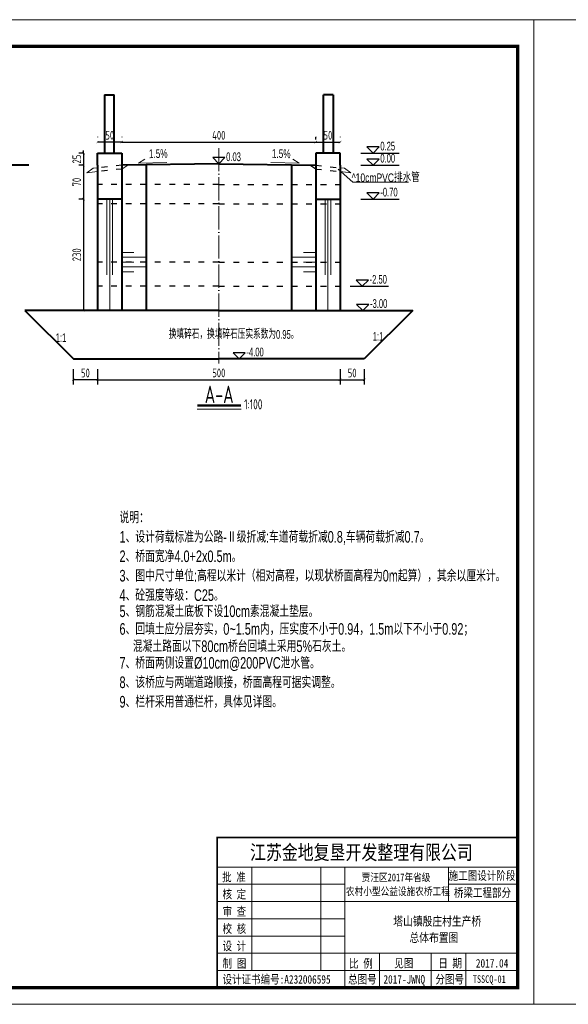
# Model space of a CAD drawing. Header units: inches. Extents: x 97745 to 142261, y 62673 to 100665.
# Tile 119 of 148: x 129707 to 130839, y 89655 to 91688. Entities that reach past the tile are written whole.
import ezdxf
from ezdxf.enums import TextEntityAlignment as Align

# ---------------------------------------------------------------- set-up
doc = ezdxf.new("R2010")
doc.units = ezdxf.units.IN
doc.header["$MEASUREMENT"] = 0
for name, pattern in [('ACAD_ISO03W100', [30, 12, -18]), ('ACAD_ISO04W100', [30, 24, -3, 0, -3]), ('DASHED', [0.75, 0.5, -0.25])]:
    doc.linetypes.add(name, pattern=pattern)
doc.layers.get('0').update_dxf_attribs({"lineweight": 15})
for name, color, linetype, lineweight in [('00、2粗实线', 1, 'Continuous', 40), ('00、4细实线', 4, 'Continuous', 18), ('00、5虚线', 2, 'DASHED', 18), ('BM1', 7, 'Continuous', 15), ('中心线', 3, 'ACAD_ISO04W100', 18), ('文字', 7, 'Continuous', 20), ('栏杆', 5, 'Continuous', 40), ('符号', 9, 'Continuous', 20), ('细线', 7, 'Continuous', 25), ('虚线', 2, 'ACAD_ISO03W100', 25)]:
    doc.layers.add(name, color=color, linetype=linetype, lineweight=lineweight)
for name, color, linetype in [('1', 7, 'Continuous'), ('dim', 4, 'Continuous'), ('断面标高标注', 3, 'Continuous')]:
    doc.layers.add(name, color=color, linetype=linetype)
doc.styles.add('03、he-e', font='hztxt_e.shx', dxfattribs={"width": 0.65, "bigfont": 'hztxt.shx'})
doc.styles.add('hz-e', font='hztxt_e.shx', dxfattribs={"width": 0.8, "height": 330, "bigfont": 'hztxt.shx'})
doc.styles.add('HZE', font='hztxt_e.shx', dxfattribs={"width": 0.75, "bigfont": 'hztxt.shx'})
doc.styles.add('HZTXT', font='tssdeng.shx', dxfattribs={"width": 0.75, "bigfont": 'hztxt.shx'})
doc.styles.get("Standard").update_dxf_attribs({"font": 'hztxt_e.shx', "width": 0.7, "bigfont": 'hztxt.shx'})
doc.styles.add('三级钢', font='tssdeng.shx', dxfattribs={"width": 0.7, "height": 30, "bigfont": 'hztxt.shx'})
doc.styles.add('图框', font='SIMFANG.TTF', dxfattribs={"width": 0.8, "height": 4})
doc.dimstyles.new('3', dxfattribs={"dimtxt": 25, "dimasz": 12, "dimexe": 10, "dimexo": 30, "dimgap": 5, "dimtad": 1, "dimdec": 0, "dimzin": 0, "dimdsep": 46, "dimtxsty": 'HZTXT', "dimblk": 'ARCHTICK', "dimcen": 0, "dimclrt": 7, "dimazin": 2, "dimtfac": 1, "dimtdec": 0, "dimtix": 1, "dimtmove": 2, "dimatfit": 3, "dimfxl": 250, "dimtolj": 1, "dimtzin": 0, "dimarcsym": 0})

# ---------------------------------------------------------------- blocks, each defined once
blk = doc.blocks.new('_ArchTick')
at = {"color": 0, "linetype": 'ByBlock', "const_width": 0.15}
blk.add_lwpolyline([(-0.5, -0.5), (0.5, 0.5)], dxfattribs=at)
blk = doc.blocks.new('*D1384')
at = {"color": 0, "lineweight": -2}
for p, q in [((129838.1, 91317.4), (129829.1, 91317.4)), ((129839.1, 91317.4), (129839.1, 91087.4)), ((129838.1, 91087.4), (129829.1, 91087.4))]:
    blk.add_line(p, q, dxfattribs=at)
at = {"color": 0, "lineweight": -2, "xscale": 5, "yscale": 5, "zscale": 5}
for p, rotation in [((129839.1, 91317.4), 90), ((129839.1, 91087.4), 270)]:
    blk.add_blockref('_ArchTick', p, dxfattribs=dict(at, rotation=rotation))
at = {"color": 7, "insert": (129825.1, 91202.4), "char_height": 18, "attachment_point": 5, "rotation": 90, "style": 'HZTXT'}
blk.add_mtext('\\A1;230', dxfattribs=at)
blk = doc.blocks.new('*D1385')
at = {"color": 0, "lineweight": -2}
for p, q in [((130318.1, 91445.6), (130318.1, 91445.1)), ((130368.1, 91445.6), (130368.1, 91445.1)), ((130318.1, 91435.1), (130368.1, 91435.1))]:
    blk.add_line(p, q, dxfattribs=at)
at = {"color": 0, "lineweight": -2, "xscale": 5, "yscale": 5, "zscale": 5, "rotation": 180}
blk.add_blockref('_ArchTick', (130318.1, 91435.1), dxfattribs=at)
at = {"color": 0, "lineweight": -2, "xscale": 5, "yscale": 5, "zscale": 5}
blk.add_blockref('_ArchTick', (130368.1, 91435.1), dxfattribs=at)
at = {"color": 7, "insert": (130343.1, 91449.1), "char_height": 18, "attachment_point": 5, "style": 'HZTXT'}
blk.add_mtext('\\A1;50', dxfattribs=at)
blk = doc.blocks.new('*D1386')
at = {"color": 0, "lineweight": -2}
for p, q in [((129838.1, 91387.4), (129829.1, 91387.4)), ((129839.1, 91387.4), (129839.1, 91317.4)), ((129838.1, 91317.4), (129829.1, 91317.4))]:
    blk.add_line(p, q, dxfattribs=at)
at = {"color": 0, "lineweight": -2, "xscale": 5, "yscale": 5, "zscale": 5}
for p, rotation in [((129839.1, 91387.4), 90), ((129839.1, 91317.4), 270)]:
    blk.add_blockref('_ArchTick', p, dxfattribs=dict(at, rotation=rotation))
at = {"color": 7, "insert": (129825.1, 91352.4), "char_height": 18, "attachment_point": 5, "rotation": 90, "style": 'HZTXT'}
blk.add_mtext('\\A1;70', dxfattribs=at)
blk = doc.blocks.new('*D1415')
at = {"color": 0, "lineweight": -2}
for p, q in [((129868.1, 90961.3), (129868.1, 90934.6)), ((130368.1, 90961.3), (130368.1, 90934.6)), ((129868.1, 90944.6), (130368.1, 90944.6))]:
    blk.add_line(p, q, dxfattribs=at)
at = {"color": 0, "lineweight": -2, "xscale": 5, "yscale": 5, "zscale": 5, "rotation": 180}
blk.add_blockref('_ArchTick', (129868.1, 90944.6), dxfattribs=at)
at = {"color": 0, "lineweight": -2, "xscale": 5, "yscale": 5, "zscale": 5}
blk.add_blockref('_ArchTick', (130368.1, 90944.6), dxfattribs=at)
at = {"color": 7, "insert": (130118.1, 90958.6), "char_height": 18, "attachment_point": 5, "style": 'HZTXT'}
blk.add_mtext('\\A1;500', dxfattribs=at)
blk = doc.blocks.new('*D1416')
at = {"color": 0, "lineweight": -2}
for p, q in [((129918.1, 91445.6), (129918.1, 91445.1)), ((130318.1, 91440.6), (130318.1, 91445.1)), ((129918.1, 91435.1), (130318.1, 91435.1))]:
    blk.add_line(p, q, dxfattribs=at)
at = {"color": 0, "lineweight": -2, "xscale": 5, "yscale": 5, "zscale": 5, "rotation": 180}
blk.add_blockref('_ArchTick', (129918.1, 91435.1), dxfattribs=at)
at = {"color": 0, "lineweight": -2, "xscale": 5, "yscale": 5, "zscale": 5}
blk.add_blockref('_ArchTick', (130318.1, 91435.1), dxfattribs=at)
at = {"color": 7, "insert": (130118.1, 91449.1), "char_height": 18, "attachment_point": 5, "style": 'HZTXT'}
blk.add_mtext('\\A1;400', dxfattribs=at)
blk = doc.blocks.new('*D1417')
at = {"color": 0, "lineweight": -2}
for p, q in [((129868.1, 91445.6), (129868.1, 91445.1)), ((129918.1, 91445.6), (129918.1, 91445.1)), ((129918.1, 91435.1), (129868.1, 91435.1))]:
    blk.add_line(p, q, dxfattribs=at)
at = {"color": 0, "lineweight": -2, "xscale": 5, "yscale": 5, "zscale": 5, "rotation": 180}
blk.add_blockref('_ArchTick', (129868.1, 91435.1), dxfattribs=at)
at = {"color": 0, "lineweight": -2, "xscale": 5, "yscale": 5, "zscale": 5}
blk.add_blockref('_ArchTick', (129918.1, 91435.1), dxfattribs=at)
at = {"color": 7, "insert": (129893.1, 91449.1), "char_height": 18, "attachment_point": 5, "style": 'HZTXT'}
blk.add_mtext('\\A1;50', dxfattribs=at)
blk = doc.blocks.new('*D1503')
at = {"color": 0, "lineweight": -2}
for p, q in [((129839.1, 91412.4), (129839.1, 91417.4)), ((129838.1, 91412.4), (129829.1, 91412.4)), ((129839.1, 91412.4), (129839.1, 91387.4)), ((129838.1, 91387.4), (129829.1, 91387.4)), ((129839.1, 91387.4), (129839.1, 91382.4))]:
    blk.add_line(p, q, dxfattribs=at)
at = {"color": 0, "lineweight": -2, "xscale": 5, "yscale": 5, "zscale": 5}
for p, rotation in [((129839.1, 91412.4), 270), ((129839.1, 91387.4), 90)]:
    blk.add_blockref('_ArchTick', p, dxfattribs=dict(at, rotation=rotation))
at = {"color": 7, "insert": (129825.1, 91399.9), "char_height": 18, "attachment_point": 5, "rotation": 90, "style": 'HZTXT'}
blk.add_mtext('\\A1;25', dxfattribs=at)
blk = doc.blocks.new('*D1477')
at = {"color": 0, "lineweight": -2}
for p, q in [((129818, 90966.1), (129818, 90934.4)), ((129868.1, 90966.1), (129868.1, 90934.4)), ((129868.1, 90944.4), (129818, 90944.4))]:
    blk.add_line(p, q, dxfattribs=at)
at = {"color": 0, "lineweight": -2, "xscale": 5, "yscale": 5, "zscale": 5, "rotation": 180}
blk.add_blockref('_ArchTick', (129818, 90944.4), dxfattribs=at)
at = {"color": 0, "lineweight": -2, "xscale": 5, "yscale": 5, "zscale": 5}
blk.add_blockref('_ArchTick', (129868.1, 90944.4), dxfattribs=at)
at = {"color": 7, "insert": (129843, 90958.4), "char_height": 18, "attachment_point": 5, "style": 'HZTXT'}
blk.add_mtext('\\A1;50', dxfattribs=at)
blk = doc.blocks.new('*D1478')
at = {"color": 0, "lineweight": -2}
for p, q in [((130368.1, 90966.1), (130368.1, 90934.4)), ((130418.2, 90966.1), (130418.2, 90934.4)), ((130368.1, 90944.4), (130418.2, 90944.4))]:
    blk.add_line(p, q, dxfattribs=at)
at = {"color": 0, "lineweight": -2, "xscale": 5, "yscale": 5, "zscale": 5, "rotation": 180}
blk.add_blockref('_ArchTick', (130368.1, 90944.4), dxfattribs=at)
at = {"color": 0, "lineweight": -2, "xscale": 5, "yscale": 5, "zscale": 5}
blk.add_blockref('_ArchTick', (130418.2, 90944.4), dxfattribs=at)
at = {"color": 7, "insert": (130393.1, 90958.4), "char_height": 18, "attachment_point": 5, "style": 'HZTXT'}
blk.add_mtext('\\A1;50', dxfattribs=at)

msp = doc.modelspace()

# ---------------------------------------------------------------- linework, layer by layer
for p, q in [((129965.31, 91399.739), (129952.129, 91391.662)), ((130270.885, 91399.739), (130284.065, 91391.662)), ((129952.129, 91391.662), (130011.068, 91393.205)), ((130284.065, 91391.662), (130225.127, 91393.205)), ((130363.949, 91379.117), (130394.474, 91352.207)), ((130394.474, 91352.207), (130509.643, 91352.207))]:
    msp.add_line(p, q)
at = {"ltscale": 5}
msp.add_line((130164.482, 90883.75), (130073.756, 90883.75), dxfattribs=at)
at = {"layer": '00、2粗实线', "ltscale": 2}
for p, q in [((129868.097, 91387.374), (129868.097, 91412.374)), ((129868.097, 91412.374), (129918.097, 91412.374)), ((129918.097, 91412.374), (129918.097, 91387.374)), ((130368.097, 91412.374), (130318.097, 91412.374)), ((130318.097, 91412.374), (130318.097, 91387.374)), ((130368.097, 91387.374), (130368.097, 91412.374)), ((129726.209, 91387.38), (129558.293, 91387.38)), ((129868.097, 91387.374), (129868.097, 91087.374)), ((130118.097, 91390.374), (129918.097, 91387.374)), ((129918.097, 91387.374), (129918.097, 91087.374)), ((129968.097, 91387.374), (129968.097, 91087.374)), ((130118.097, 91390.374), (130318.097, 91387.374)), ((130268.097, 91387.374), (130268.097, 91087.374)), ((130318.097, 91387.374), (130318.097, 91087.374)), ((130368.097, 91387.374), (130368.097, 91087.374)), ((129918.097, 91317.374), (129868.097, 91317.374)), ((130318.097, 91317.374), (130368.097, 91317.374)), ((129718.096, 91087.374), (129818.097, 90987.372)), ((129868.097, 91087.374), (129718.096, 91087.374)), ((130118.097, 91087.374), (129868.097, 91087.374)), ((130118.097, 91087.374), (130368.097, 91087.374)), ((130368.097, 91087.374), (130518.099, 91087.374)), ((130518.099, 91087.374), (130418.097, 90987.372)), ((129818.097, 90987.372), (130118.201, 90987.372)), ((130418.097, 90987.372), (130117.994, 90987.372))]:
    msp.add_line(p, q, dxfattribs=at)
at = {"layer": '00、4细实线', "ltscale": 2}
for p, q in [((129845.932, 91371.753), (129859.112, 91381.097)), ((129868.097, 91382.053), (129859.112, 91381.097)), ((130368.097, 91382.053), (130377.083, 91381.097)), ((130390.263, 91371.753), (130377.083, 91381.097)), ((129868.095, 91374.108), (129845.932, 91371.753)), ((130368.099, 91374.108), (130390.263, 91371.753))]:
    msp.add_line(p, q, dxfattribs=at)
at = {"layer": '00、4细实线'}
for p, q in [((129887.332, 91317.374), (129887.332, 91161.232)), ((129893.097, 91317.374), (129893.097, 91087.374)), ((129898.863, 91317.374), (129898.863, 91161.232)), ((130337.332, 91317.374), (130337.332, 91161.232)), ((130343.097, 91317.374), (130343.097, 91087.374)), ((130348.863, 91317.374), (130348.863, 91161.232))]:
    msp.add_line(p, q, dxfattribs=at)
at = {"layer": '00、5虚线', "ltscale": 50}
msp.add_line((129918.097, 91379.422), (129930.453, 91387.374), dxfattribs=at)
at = {"layer": 'BM1', "color": 0, "linetype": 'Continuous'}
for p, q in [((130114.885, 89999.726), (130734.241, 89999.726)), ((130114.885, 89999.726), (130114.885, 89689.539)), ((130114.885, 89689.539), (130114.885, 89999.726)), ((130114.885, 89938.705), (130734.241, 89938.705)), ((130186.075, 89725.134), (130186.075, 89938.705)), ((130328.456, 89938.705), (130328.456, 89725.134)), ((130378.289, 89938.705), (130378.289, 89689.539)), ((130591.86, 89867.515), (130591.86, 89938.705)), ((130114.885, 89903.11), (130378.289, 89903.11)), ((130591.86, 89903.11), (130734.241, 89903.11)), ((130114.885, 89867.515), (130734.241, 89867.515)), ((130114.885, 89831.92), (130378.289, 89831.92)), ((130114.885, 89796.325), (130378.289, 89796.325)), ((130114.885, 89760.729), (130734.241, 89760.729)), ((130449.48, 89760.729), (130449.48, 89689.539)), ((130556.265, 89760.729), (130556.265, 89689.539)), ((130627.456, 89760.729), (130627.456, 89725.134)), ((130627.456, 89689.539), (130627.456, 89760.729)), ((130114.885, 89725.134), (130734.241, 89725.134))]:
    msp.add_line(p, q, dxfattribs=at)
at = {"layer": 'BM1', "const_width": 0.677}
for points in [[(127895.041, 91687.356), (130768.096, 91687.356), (130768.096, 89655.685), (127895.041, 89655.685), (127895.041, 91687.356)], [(130768.096, 91687.356), (133641.15, 91687.356), (133641.15, 89655.685), (130768.096, 89655.685), (130768.096, 91687.356)]]:
    msp.add_lwpolyline(points, dxfattribs=at)
at = {"layer": 'BM1'}
for points in [[(127895.041, 91687.356), (130768.096, 91687.356), (130768.096, 89655.685), (127895.041, 89655.685)], [(130768.096, 91687.356), (133641.15, 91687.356), (133641.15, 89655.685), (130768.096, 89655.685)]]:
    msp.add_lwpolyline(points, close=True, dxfattribs=at)
at = {"layer": 'BM1', "color": 0, "linetype": 'Continuous', "const_width": 6.771}
msp.add_lwpolyline([(128008.697, 89689.539), (128008.697, 91632.98), (130734.241, 91632.98), (130734.241, 89689.539)], close=True, dxfattribs=at)
at = {"layer": 'BM1', "color": 0, "linetype": 'Continuous', "const_width": 3.56}
msp.add_lwpolyline([(130734.241, 89999.726), (130114.885, 89999.726), (130114.885, 89689.539)], dxfattribs=at)
at = {"layer": 'dim'}
for p, q in [((130410.916, 91412.374), (130490.097, 91412.374)), ((130410.916, 91387.374), (130490.097, 91387.374)), ((130410.916, 91317.374), (130490.097, 91317.374))]:
    msp.add_line(p, q, dxfattribs=at)
for points in [[(130423.518, 91424.972), (130436.116, 91412.374), (130448.714, 91424.972)], [(130423.518, 91399.972), (130436.116, 91387.374), (130448.714, 91399.972)], [(130423.518, 91329.972), (130436.116, 91317.374), (130448.714, 91329.972)]]:
    msp.add_lwpolyline(points, close=True, dxfattribs=at)
at = {"layer": '中心线', "ltscale": 2}
msp.add_line((130118.097, 91422.852), (130118.201, 90978.308), dxfattribs=at)
at = {"layer": '断面标高标注'}
for p, q in [((130092.942, 91390.373), (130161.259, 91390.373)), ((130388.772, 91137.374), (130467.952, 91137.374)), ((130389.677, 91087.374), (130468.858, 91087.374))]:
    msp.add_line(p, q, dxfattribs=at)
for points in [[(130105.544, 91402.971), (130118.142, 91390.373), (130130.74, 91402.971)], [(130401.373, 91149.972), (130413.972, 91137.374), (130426.57, 91149.972)], [(130402.279, 91099.972), (130414.877, 91087.374), (130427.475, 91099.972)], [(130147.388, 90999.97), (130159.986, 90987.372), (130172.584, 90999.97)]]:
    msp.add_lwpolyline(points, close=True, dxfattribs=at)
at = {"layer": '栏杆'}
for p, q in [((129882.365, 91532.374), (129882.365, 91412.374)), ((129882.365, 91532.374), (129902.365, 91532.374)), ((129902.365, 91412.374), (129902.365, 91532.374)), ((130333.829, 91412.374), (130333.829, 91532.374)), ((130353.829, 91532.374), (130333.829, 91532.374)), ((130353.829, 91532.374), (130353.829, 91412.374))]:
    msp.add_line(p, q, dxfattribs=at)
at = {"layer": '符号'}
for p, q in [((129918.097, 91197.374), (129968.097, 91197.373)), ((129918.098, 91207.374), (129943.098, 91207.373)), ((130318.097, 91197.374), (130268.097, 91197.373)), ((130318.097, 91207.374), (130293.097, 91207.373)), ((129918.097, 91187.374), (129943.097, 91187.373)), ((129918.097, 91177.374), (129968.097, 91177.373)), ((130318.097, 91177.374), (130268.097, 91177.373)), ((130318.097, 91187.374), (130293.097, 91187.373)), ((129918.097, 91167.374), (129943.097, 91167.373)), ((130318.098, 91167.374), (130293.098, 91167.373))]:
    msp.add_line(p, q, dxfattribs=at)
at = {"layer": '细线', "ltscale": 5, "const_width": 4.8}
msp.add_lwpolyline([(130073.756, 90891.586), (130163.993, 90891.586)], dxfattribs=at)
at = {"layer": '虚线'}
for p, q in [((129918.097, 91379.422), (129868.095, 91374.108)), ((129918.097, 91387.374), (129868.097, 91382.053)), ((130318.097, 91379.422), (130305.741, 91387.374)), ((130318.097, 91387.374), (130368.097, 91382.053)), ((130318.097, 91379.422), (130368.099, 91374.108)), ((130118.097, 91347.374), (129868.097, 91347.374)), ((130118.097, 91347.374), (130368.097, 91347.374)), ((130118.097, 91307.374), (129868.097, 91307.374)), ((130118.097, 91307.374), (130368.097, 91307.374)), ((130118.097, 91187.374), (129868.097, 91187.374)), ((130118.097, 91187.374), (130368.097, 91187.374)), ((130118.097, 91137.374), (129868.097, 91137.374)), ((130118.097, 91137.374), (130368.097, 91137.374))]:
    msp.add_line(p, q, dxfattribs=at)

# ---------------------------------------------------------------- texts
at = {"ltscale": 5, "style": '三级钢', "width": 0.7}
msp.add_text('A-A', height=36, dxfattribs=at).set_placement((130118.875, 90896.223), align=Align.CENTER)
msp.add_text('1:100', height=21, dxfattribs=at).set_placement((130170.282, 90883.326))
at = {"style": 'hz-e', "width": 0.7}
for s, p in [('说明：', (129913.276, 90648.282)), ('1、设计荷载标准为公路-Ⅱ级折减:车道荷载折减0.8,车辆荷载折减0.7。', (129913.276, 90608.202)), ('2、桥面宽净4.0+2x0.5m。', (129913.276, 90568.122)), ('3、图中尺寸单位:高程以米计（相对高程，以现状桥面高程为0m起算），其余以厘米计。', (129913.276, 90528.042)), ('4、砼强度等级：C25。', (129913.276, 90487.962)), ('5、钢筋混凝土底板下设10cm素混凝土垫层。', (129913.276, 90454.681)), ('6、回填土应分层夯实，0~1.5m内，压实度不小于0.94，1.5m以下不小于0.92；', (129913.276, 90418.135)), ('混凝土路面以下80cm桥台回填土采用5%%%石灰土。', (129940.911, 90382.472)), ('7、桥面两侧设置%%C10cm@200PVC泄水管。', (129913.276, 90348.074)), ('8、该桥应与两端道路顺接，桥面高程可据实调整。', (129913.276, 90307.994)), ('9、栏杆采用普通栏杆，具体见详图。', (129913.276, 90267.914))]:
    msp.add_text(s, height=24, dxfattribs=at).set_placement(p)
at = {"layer": '1', "color": 7, "linetype": 'Continuous', "style": '图框', "width": 0.8}
for s, height, p in [('江苏金地复垦开发整理有限公司 ', 30.0739, (130182.47, 89954.009)), ('批 准', 17.5431, (130124.852, 89909.136)), ('贾汪区2017年省级', 15.9483, (130412.63, 89909.362)), ('核 定', 17.5431, (130125.748, 89873.725)), ('农村小型公益设施农桥工程', 15.94828, (130380.314, 89880.51)), ('审 查', 17.5431, (130125.748, 89838.129)), ('校 核', 17.5431, (130125.748, 89802.534)), ('设 计', 17.5431, (130125.748, 89766.939)), ('制 图', 17.5431, (130125.979, 89730.851)), ('比 例', 17.5431, (130386.968, 89730.663)), ('见图', 17.5431, (130479.956, 89731.287)), ('日 期', 17.5431, (130570.688, 89731.287)), ('2017.04', 17.5431, (130648.284, 89731.287)), ('设计证书编号:A232006595 ', 17.54311, (130125.759, 89698.024)), ('总图号', 17.5431, (130384.663, 89698.127)), ('2017-JWNQ', 17.5431, (130457.625, 89698.127)), ('分图号', 17.5431, (130564.79, 89698.127))]:
    msp.add_text(s, height=height, dxfattribs=at).set_placement(p)
at = {"layer": '1', "color": 7, "linetype": 'Continuous', "char_height": 17.5431, "width": 145.71151, "attachment_point": 5, "style": '图框'}
for s, insert in [('施工图设计阶段', (130660.932, 89919.869)), ('桥梁工程部分', (130661.961, 89884.597))]:
    msp.add_mtext(s, dxfattribs=dict(at, insert=insert))
at = {"layer": 'BM1', "color": 0, "linetype": 'Continuous', "style": '图框', "width": 0.8}
msp.add_text('TSSCQ-01', height=15.5746, dxfattribs=at).set_placement((130642.058, 89699.632))
at = {"layer": 'dim', "color": 3, "style": '03、he-e', "width": 0.65}
for s, p in [('0.25', (130451.236, 91412.374)), ('0.00', (130451.236, 91387.374)), ('-0.70', (130451.236, 91317.374))]:
    msp.add_text(s, height=18, dxfattribs=at).set_placement(p, align=Align.BOTTOM_LEFT)
at = {"layer": 'dim', "color": 3, "width": 0.7}
for s, rotation, p in [('1.5%%%', 1.5, (129974.287, 91396.4)), ('1.5%', 358.5, (130227.27, 91397.307))]:
    msp.add_text(s, height=18, rotation=rotation, dxfattribs=at).set_placement(p, align=Align.BOTTOM_LEFT)
at = {"layer": '文字', "ltscale": 2, "style": 'HZE', "width": 0.75}
msp.add_text('^ 10cmPVC排水管', height=17.5, dxfattribs=at).set_placement((130392.131, 91352.822))
at = {"layer": '文字', "linetype": 'Continuous', "style": '图框', "width": 0.8}
for s, p in [('塔山镇殷庄村生产桥', (130477.898, 89817.786)), ('总体布置图', (130511.252, 89783.922))]:
    msp.add_text(s, height=18.4698, dxfattribs=at).set_placement(p)
at = {"layer": '断面标高标注', "color": 3, "style": '03、he-e', "width": 0.65}
for s, p in [('0.03', (130133.262, 91390.373)), ('-2.50', (130429.092, 91137.374)), ('-3.00', (130429.997, 91087.374)), ('-4.00', (130175.106, 90987.372))]:
    msp.add_text(s, height=18, dxfattribs=at).set_placement(p, align=Align.BOTTOM_LEFT)
for s, p in [('换填碎石，换填碎石压实系数为0.95。', (130014.975, 91029.06)), ('1:1', (129781.724, 91022.334)), ('1:1', (130435.752, 91024.96))]:
    msp.add_text(s, height=18, dxfattribs=at).set_placement(p)

# ---------------------------------------------------------------- dimensions: what is measured, and where the dimension line sits
for base, p1, p2, angle, picture, middle in [((129868.097, 91435.08), (129918.097, 91415.643), (129868.097, 91415.643), 180, '*D1417', (129893.097, 91449.08)), ((130318.097, 91435.08), (129918.097, 91415.643), (130318.097, 91410.643), 180, '*D1416', (130118.097, 91449.08)), ((129839.115, 91387.374), (129868.097, 91412.374), (129868.097, 91387.374), 90, '*D1503', (129825.115, 91399.874)), ((129839.115, 91317.374), (129868.097, 91387.374), (129868.097, 91317.374), 90, '*D1386', (129825.115, 91352.374)), ((129839.115, 91087.374), (129868.097, 91317.374), (129868.097, 91087.374), 90, '*D1384', (129825.115, 91202.374)), ((129817.994, 90944.438), (129868.097, 90996.143), (129817.994, 90996.143), 180, '*D1477', (129843.045, 90958.438)), ((130368.097, 90944.646), (129868.097, 90991.264), (130368.097, 90991.264), 180, '*D1415', (130118.097, 90958.646))]:
    dim = msp.add_linear_dim(base=base, p1=p1, p2=p2, angle=angle, dimstyle='3', override={"dimtxt": 18, "dimasz": 5})
    dim.commit()
    dim.dimension.update_dxf_attribs({"geometry": picture, "text_midpoint": middle})
for base, p1, p2, picture, middle in [((130368.097, 91435.08), (130318.097, 91415.643), (130368.097, 91415.643), '*D1385', (130343.097, 91449.08)), ((130418.201, 90944.438), (130368.097, 90996.143), (130418.201, 90996.143), '*D1478', (130393.149, 90958.438))]:
    dim = msp.add_linear_dim(base=base, p1=p1, p2=p2, dimstyle='3', override={"dimtxt": 18, "dimasz": 5})
    dim.commit()
    dim.dimension.update_dxf_attribs({"geometry": picture, "text_midpoint": middle})

doc.saveas('drawing.dxf')
